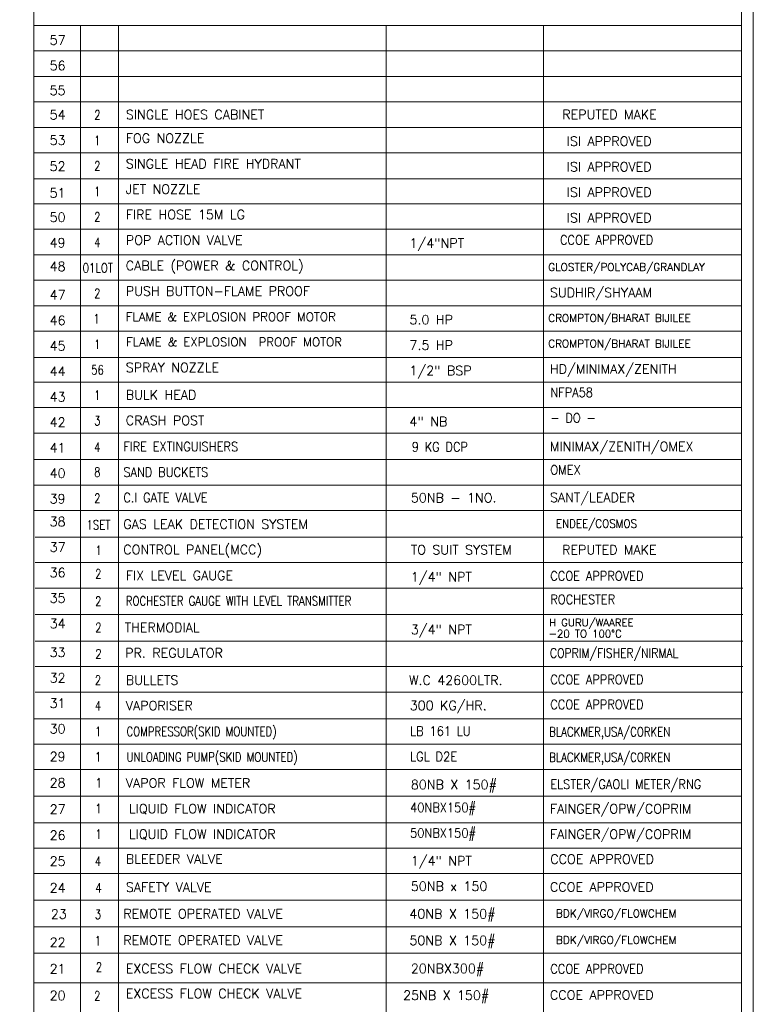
# Model space of a CAD drawing. Header units: millimetres. Extents: x 675887 to 845087, y 647781 to 767581.
# Tile 11 of 16: x 814214 to 845087, y 686060 to 727491. Entities that reach past the tile are written whole.
import ezdxf

# ---------------------------------------------------------------- set-up
doc = ezdxf.new("R2010")
doc.units = ezdxf.units.MM
doc.header["$LTSCALE"] = 3500
doc.header["$MEASUREMENT"] = 0
for name, color, linetype, lineweight in [('cross', 3, 'Continuous', 30), ('dim', 7, 'Continuous', 25), ('text', 3, 'Continuous', 25)]:
    doc.layers.add(name, color=color, linetype=linetype, lineweight=lineweight)
doc.styles.add('L1', font='romans.shx')

msp = doc.modelspace()

# ---------------------------------------------------------------- linework, layer by layer
at = {"lineweight": 15}
for points in [[(845087, 647781), (675887, 647781), (675887, 767581), (845087, 767581)], [(844587, 648281), (676387, 648281), (676387, 767081), (844587, 767081)]]:
    msp.add_lwpolyline(points, close=True, dxfattribs=at)
at = {"layer": 'cross', "color": 0, "lineweight": 15}
msp.add_line((814806, 723904), (814806, 766973), dxfattribs=at)
at = {"layer": 'dim', "color": 0, "lineweight": 15}
for p, q in [((814806, 661970), (814806, 727249)), ((814806, 727249), (844587, 727249)), ((816776, 727250), (816776, 665217)), ((818367, 727250), (818367, 665217)), ((829640, 727249), (829640, 663521)), ((836257, 727250), (836257, 663521)), ((814806, 726177), (844587, 726177)), ((814806, 725105), (844587, 725105)), ((814806, 724033), (844587, 724033)), ((814806, 722960), (844587, 722960)), ((814806, 722960), (844587, 722960)), ((814806, 721888), (844587, 721888)), ((814806, 720788), (844587, 720788)), ((814806, 719744), (844587, 719744)), ((814806, 718672), (844587, 718672)), ((814806, 717599), (844587, 717599)), ((814806, 716527), (844587, 716527)), ((814806, 715455), (844587, 715455)), ((814806, 715455), (844587, 715455)), ((814806, 714383), (844587, 714383)), ((814806, 713283), (844587, 713283)), ((814806, 712238), (844587, 712238)), ((814806, 711166), (844587, 711166)), ((814806, 710094), (844587, 710094)), ((814806, 708978), (844587, 708978)), ((814806, 707905), (844587, 707905)), ((814806, 706833), (844587, 706833)), ((814806, 706833), (844587, 706833)), ((814863, 705717), (844644, 705717)), ((814863, 704645), (844644, 704645)), ((814863, 703573), (844644, 703573)), ((814863, 703573), (844644, 703573)), ((814863, 702456), (844644, 702456)), ((814863, 701340), (844644, 701340)), ((814863, 700268), (844644, 700268)), ((814863, 699195), (844644, 699195)), ((814863, 699195), (844644, 699195)), ((814806, 698079), (844587, 698079)), ((814806, 697007), (844587, 697007)), ((814806, 695935), (844587, 695935)), ((814806, 695935), (844587, 695935)), ((814806, 694818), (844587, 694818)), ((814806, 693702), (844587, 693702)), ((814806, 692630), (844587, 692630)), ((814806, 691558), (844587, 691558)), ((814806, 691558), (844587, 691558)), ((814806, 690441), (844587, 690441)), ((814806, 689325), (844587, 689325)), ((814806, 688209), (844587, 688209)), ((814806, 686970), (844587, 686970))]:
    msp.add_line(p, q, dxfattribs=at)

# ---------------------------------------------------------------- texts
at = {"layer": 'text', "color": 0, "lineweight": 15, "style": 'L1'}
for s, height, p in [('57', 391.6, (815474, 726438)), ('56', 391.6, (815474, 725365)), ('55', 391.6, (815474, 724319)), ('54', 391.6, (815474, 723298)), ('SINGLE HOES CABINET', 391.55, (818683, 723302)), ('REPUTED MAKE', 391.55, (837046, 723305)), ('53', 391.6, (815474, 722225)), ('FOG NOZZLE', 391.6, (818679, 722308)), ('ISI APPROVED', 391.55, (837234, 722178)), ('52', 391.6, (815474, 721128)), ('SINGLE HEAD FIRE HYDRANT', 391.55, (818679, 721236)), ('ISI APPROVED', 391.55, (837234, 721106)), ('JET NOZZLE', 391.6, (818679, 720164)), ('51', 391.6, (815474, 720004)), ('ISI APPROVED', 391.55, (837234, 720034)), ('50', 391.6, (815474, 718983)), ('FIRE HOSE 15M LG', 391.55, (818679, 719092)), ('ISI APPROVED', 391.55, (837234, 718962)), ('POP ACTION VALVE', 391.55, (818679, 718020)), ('49', 391.6, (815474, 717911)), ('1/4"NPT ', 391.6, (830617, 717890)), ('48', 391.6, (815474, 716915)), ('CABLE (POWER & CONTROL)', 391.55, (818679, 716947)), ('GLOSTER/POLYCAB/GRANDLAY', 325, (836451, 716917)), ('47', 391.6, (815474, 715716)), ('PUSH BUTTON-FLAME PROOF', 391.55, (818679, 715875)), ('SUDHIR/SHYAAM', 391.55, (836529, 715813)), ('FLAME & EXPLOSION PROOF MOTOR', 364.38, (818679, 714806)), ('CROMPTON/BHARAT BIJILEE', 325, (836451, 714772)), ('46', 391.6, (815474, 714643)), ('5.0 HP', 391.6, (830617, 714673)), ('45', 391.6, (815474, 713571)), ('FLAME & EXPLOSION  PROOF MOTOR', 364.38, (818690, 713747)), ('7.5 HP', 391.6, (830617, 713601)), ('CROMPTON/BHARAT BIJILEE', 325, (836451, 713700)), ('SPRAY NOZZLE', 391.55, (818679, 712659)), ('44', 391.6, (815474, 712499)), ('1/2" BSP', 391.6, (830617, 712529)), ('HD/MINIMAX/ZENITH', 391.55, (836529, 712597)), ('43', 391.6, (815474, 711427)), ('BULK HEAD', 391.6, (818679, 711508)), ('42', 391.6, (815474, 710355)), ('CRASH POST', 391.6, (818679, 710436)), ('4" NB', 391.6, (830617, 710384)), ('MINIMAX/ZENITH/OMEX', 391.55, (836529, 709336)), ('41', 391.6, (815474, 709282)), ('40', 391.6, (815474, 708210)), ('39', 391.6, (815474, 707138)), ('50NB - 1NO.', 391.55, (830674, 707178)), ('SANT/LEADER', 391.55, (836529, 707192)), ('38', 391.6, (815474, 706175)), ('GAS LEAK DETECTION SYSTEM', 391.55, (818575, 706069)), ('37', 391.6, (815474, 705102)), ('CONTROL PANEL(MCC)', 391.55, (818575, 704997)), ('TO SUIT SYSTEM', 391.55, (830674, 704990)), ('REPUTED MAKE', 391.55, (837041, 704990)), ('36', 391.6, (815474, 704030)), ('FIX LEVEL GAUGE', 391.55, (818679, 703914)), ('1/4" NPT', 391.6, (830674, 703847)), ('35', 391.6, (815474, 702957)), ('34', 391.6, (815474, 701886)), ('H GURU/WAAREE', 313.24, (836493, 701966)), ('THERMODIAL', 391.6, (818633, 701720)), ('3/4" NPT', 391.6, (830674, 701630)), ('-20 TO 100%%DC', 313.24, (836477, 701498)), ('33', 391.6, (815474, 700675)), ('PR. REGULATOR', 391.55, (818655, 700649)), ('32', 391.6, (815474, 699603)), ('BULLETS', 391.6, (818679, 699506)), ('W.C 42600LTR.', 391.55, (830594, 699499)), ('31', 391.6, (815474, 698531)), ('VAPORISER', 391.6, (818681, 698431)), ('300 KG/HR.', 391.6, (830629, 698436)), ('30', 391.6, (815474, 697458)), ('29', 391.6, (815474, 696288)), ('28', 391.6, (815474, 695186)), ('VAPOR FLOW METER', 391.55, (818681, 695176)), ('80NB X 150#', 391.55, (830674, 695108)), ('27', 391.6, (815474, 694069)), ('LIQUID FLOW INDICATOR ', 391.55, (818810, 694096)), ('FAINGER/OPW/COPRIM', 391.55, (836529, 694093)), ('26', 391.6, (815474, 692979)), ('LIQUID FLOW INDICATOR ', 391.55, (818810, 693024)), ('FAINGER/OPW/COPRIM', 391.55, (836529, 693021)), ('BLEEDER VALVE', 391.55, (818679, 691978)), ('1/4" NPT', 391.6, (830674, 691902)), ('CCOE APPROVED', 391.55, (836542, 691972)), ('25', 391.6, (815474, 691886)), ('24', 391.6, (815474, 690764)), ('SAFETY VALVE', 391.55, (818681, 690793)), ('50NB x 150', 391.6, (830674, 690830)), ('CCOE APPROVED', 391.55, (836529, 690800)), ('23', 391.6, (815524, 689661)), ('REMOTE OPERATED VALVE', 391.55, (818575, 689677)), ('40NB X 150#', 391.55, (830615, 689670)), ('BDK/VIRGO/FLOWCHEM', 325, (836780, 689719)), ('22', 391.6, (815474, 688472)), ('REMOTE OPERATED VALVE', 391.55, (818575, 688560)), ('50NB X 150#', 391.55, (830615, 688553)), ('BDK/VIRGO/FLOWCHEM', 325, (836780, 688603)), ('21', 391.6, (815474, 687356)), ('EXCESS FLOW CHECK VALVE', 391.55, (818679, 687368)), ('20NBX300#', 391.6, (830674, 687371)), ('20', 391.6, (815474, 686234)), ('EXCESS FLOW CHECK VALVE', 391.55, (818679, 686318)), ('25NB X 150#', 391.55, (830350, 686245)), ('CCOE APPROVED', 391.55, (836529, 686256))]:
    msp.add_text(s, height=height, dxfattribs=at).set_placement(p)
for s, height, width, p in [('2', 392, 0.8, (817350, 723285)), ('1', 392, 0.8, (817345, 722212)), ('2', 392, 0.8, (817345, 721140)), ('1', 392, 0.8, (817345, 720068)), ('2', 392, 0.8, (817345, 718996)), ('CCOE APPROVED', 391.55, 0.9, (836950, 718027)), ('4', 392, 0.8, (817345, 717924)), ('01LOT', 391.6, 0.8, (816864, 716851)), ('2', 392, 0.8, (817345, 715779)), ('1', 392, 0.8, (817317, 714707)), ('1 ', 391.6, 0.8, (817345, 713635)), ('56', 391.6, 0.8, (817220, 712562)), ('1', 392, 0.8, (817345, 711490)), ('NFPA58', 391.6, 0.9, (836542, 711612)), ('3', 392, 0.8, (817345, 710418)), ('- DO -', 391.6, 0.9, (836542, 710540)), ('FIRE EXTINGUISHERS', 391.55, 0.9, (818575, 709330)), ('9 KG DCP', 391.6, 0.9, (830710, 709323)), ('4', 392, 0.8, (817345, 709302)), ('8', 392, 0.8, (817345, 708255)), ('SAND BUCKETS', 391.55, 0.9, (818575, 708257)), ('OMEX', 391.6, 0.9, (836542, 708352)), ('2', 392, 0.8, (817345, 707157)), ('C.I GATE VALVE', 391.55, 0.9, (818575, 707185)), ('1SET', 391.6, 0.8, (817025, 706041)), ('ENDEE/COSMOS', 352.4, 0.9, (836780, 706111)), ('1', 392, 0.8, (817403, 704969)), ('2', 392, 0.8, (817388, 703980)), ('CCOE APPROVED', 391.55, 0.9, (836542, 703891)), ('2', 392, 0.8, (817386, 702823)), ('ROCHESTER GAUGE WITH LEVEL TRANSMITTER', 391.55, 0.8, (818679, 702838)), ('ROCHESTER', 391.6, 0.9, (836542, 702902)), ('2', 392, 0.8, (817392, 701718)), ('COPRIM/FISHER/NIRMAL', 391.55, 0.85, (836529, 700643)), ('2', 392, 0.8, (817393, 700604)), ('2', 392, 0.8, (817374, 699504)), ('CCOE APPROVED', 391.55, 0.9, (836542, 699531)), ('4', 392, 0.8, (817376, 698428)), ('CCOE APPROVED', 391.55, 0.9, (836542, 698478)), ('1', 392, 0.8, (817376, 697347)), ('COMPRESSOR(SKID MOUNTED)', 391.55, 0.8, (818706, 697343)), ('LB 161 LU', 391.6, 0.9, (830642, 697361)), ('BLACKMER,USA/CORKEN', 391.55, 0.8, (836493, 697329)), ('1', 392, 0.8, (817376, 696275)), ('UNLOADING PUMP(SKID MOUNTED)', 391.55, 0.8, (818706, 696270)), ('LGL D2E', 391.6, 0.9, (830642, 696289)), ('BLACKMER,USA/CORKEN', 391.55, 0.8, (836493, 696257)), ('1', 392, 0.8, (817408, 695181)), ('ELSTER/GAOLI METER/RNG', 391.55, 0.9, (836542, 695124)), ('1', 392, 0.8, (817398, 694100)), ('40NBX150#', 391.6, 0.9, (830642, 694145)), ('1', 392, 0.8, (817398, 693028)), ('50NBX150#', 391.6, 0.9, (830642, 693073)), ('4', 392, 0.8, (817374, 691882)), ('4', 392, 0.8, (817398, 690766)), ('3', 392, 0.8, (817374, 689649)), ('1', 392, 0.8, (817374, 688533)), ('2', 392, 0.8, (817415, 687430)), ('CCOE APPROVED', 391.55, 0.9, (836542, 687358)), ('2', 392, 0.8, (817345, 686222))]:
    msp.add_text(s, height=height, dxfattribs=dict(at, width=width)).set_placement(p)

doc.saveas('drawing.dxf')
